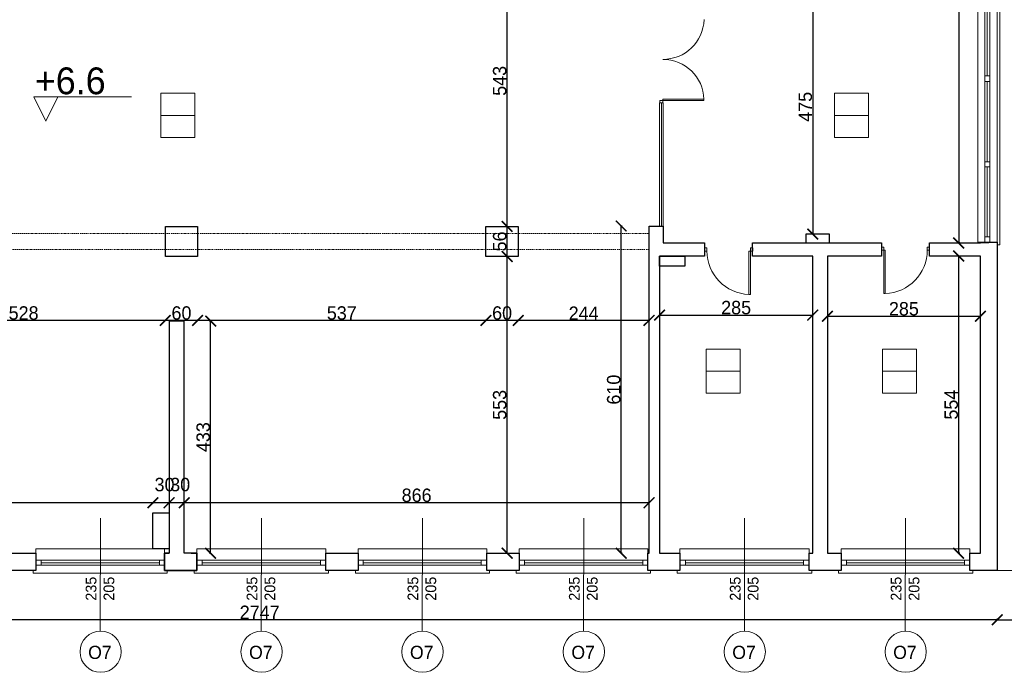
# Model space of a CAD drawing. Header units: centimetres. Extents: x -17621 to 77377, y -18613 to 66.
# Tile 95 of 173: x 25828 to 27662, y -17280 to -16063. Entities that reach past the tile are written whole.
import ezdxf

# ---------------------------------------------------------------- set-up
doc = ezdxf.new("R2010")
doc.units = ezdxf.units.CM
doc.linetypes.add('ACAD_ISO03W100', pattern=[30, 12, -18])
doc.layers.add('0-wymiarowanie rys.CAD', color=5, linetype='Continuous', lineweight=0, true_color=0x0000ff)
for name, color, linetype, lineweight in [('a_drzwi i okna', 2, 'Continuous', 0), ('a_inwentaryzacja', 141, 'Continuous', 0), ('a_podciągi', 2, 'ACAD_ISO03W100', 13), ('a_wymiarowanie', 211, 'Continuous', 0), ('drzwi', 2, 'Continuous', 0), ('pomieszczenia', 191, 'Continuous', 5)]:
    doc.layers.add(name, color=color, linetype=linetype, lineweight=lineweight)
for name, color, linetype in [('PDF3_A220 ŚCIANY WEWNĘTRZNE', 7, 'Continuous'), ('PDF3_A310 STOLARKA ZEWNĘTRZNA', 7, 'Continuous'), ('PDF3_WIDOKOWA', 7, 'Continuous'), ('PDF5_A710 OZNACZENIA KOMUNIKACJI', 7, 'Continuous'), ('PDF5_Text', 7, 'Continuous')]:
    doc.layers.add(name, color=color, linetype=linetype)
doc.styles.add('PDF Century Gothic', font='GOTHIC.TTF')
doc.dimstyles.new('ISO-25', dxfattribs={"dimtxt": 25, "dimasz": 20, "dimexe": 0.6, "dimexo": 0.375, "dimtad": 1, "dimdec": 0, "dimtxsty": 'PDF Century Gothic', "dimblk": 'ARCHTICK', "dimcen": 2.5, "dimadec": 1, "dimazin": 0, "dimtfac": 1, "dimtdec": 0, "dimtmove": 0, "dimatfit": 3, "dimldrblk": 'ARCHTICK', "dimfxl": 2, "dimfxlon": 1, "dimarcsym": 0})

# ---------------------------------------------------------------- blocks, each defined once
blk = doc.blocks.new('_ArchTick')
at = {"color": 0, "linetype": 'ByBlock', "const_width": 0.15}
blk.add_lwpolyline([(-0.5, -0.5), (0.5, 0.5)], dxfattribs=at)
blk = doc.blocks.new('*D743')
at = {"layer": 'a_wymiarowanie', "color": 0, "linetype": 'Continuous', "lineweight": -2, "transparency": 16777216}
for p, q in [((27578.6, -15328.9), (27576, -15328.9)), ((27576.6, -15328.9), (27576.6, -16479.4)), ((27578.6, -16479.4), (27576, -16479.4))]:
    blk.add_line(p, q, dxfattribs=at)
at = {"layer": 'Defpoints', "color": 0, "linetype": 'Continuous', "transparency": 16777216}
for p in [(27617.1, -15328.9), (27576.6, -16479.4), (27617.1, -16479.4)]:
    blk.add_point(p, dxfattribs=at)
at = {"layer": 'a_wymiarowanie', "color": 0, "linetype": 'Continuous', "lineweight": -2, "transparency": 16777216, "xscale": 20, "yscale": 20, "zscale": 20}
for p, rotation in [((27576.6, -15328.9), 90), ((27576.6, -16479.4), 270)]:
    blk.add_blockref('_ArchTick', p, dxfattribs=dict(at, rotation=rotation))
at = {"layer": 'a_wymiarowanie', "color": 0, "linetype": 'Continuous', "lineweight": 0, "transparency": 16777216, "insert": (27562.8, -15904.1), "char_height": 25, "attachment_point": 5, "rotation": 90, "style": 'PDF Century Gothic'}
blk.add_mtext('1150', dxfattribs=at)
blk = doc.blocks.new('*D745')
at = {"layer": 'a_wymiarowanie', "color": 0, "linetype": 'Continuous', "lineweight": -2, "transparency": 16777216}
for p, q in [((26950, -16447.8), (26947.4, -16447.8)), ((26948, -17057.8), (26948, -16447.8)), ((26950, -17057.8), (26947.4, -17057.8))]:
    blk.add_line(p, q, dxfattribs=at)
at = {"layer": 'Defpoints', "color": 0, "linetype": 'Continuous', "transparency": 16777216}
for p in [(26948, -16447.8), (26999.9, -16447.8), (26999.9, -17057.8)]:
    blk.add_point(p, dxfattribs=at)
at = {"layer": 'a_wymiarowanie', "color": 0, "linetype": 'Continuous', "lineweight": -2, "transparency": 16777216, "xscale": 20, "yscale": 20, "zscale": 20}
for p, rotation in [((26948, -16447.8), 90), ((26948, -17057.8), 270)]:
    blk.add_blockref('_ArchTick', p, dxfattribs=dict(at, rotation=rotation))
at = {"layer": 'a_wymiarowanie', "color": 0, "linetype": 'Continuous', "lineweight": 0, "transparency": 16777216, "insert": (26934.2, -16752.8), "char_height": 25, "attachment_point": 5, "rotation": 90, "style": 'PDF Century Gothic'}
blk.add_mtext('610', dxfattribs=at)
blk = doc.blocks.new('*D747')
at = {"layer": 'a_wymiarowanie', "color": 0, "linetype": 'Continuous', "lineweight": -2, "transparency": 16777216}
for p, q in [((26181.4, -16625.1), (26184, -16625.1)), ((26183.4, -17057.8), (26183.4, -16625.1)), ((26181.4, -17057.8), (26184, -17057.8))]:
    blk.add_line(p, q, dxfattribs=at)
at = {"layer": 'Defpoints', "color": 0, "linetype": 'Continuous', "transparency": 16777216}
for p in [(26134.1, -16625.1), (26183.4, -16625.1), (26134.1, -17057.8)]:
    blk.add_point(p, dxfattribs=at)
at = {"layer": 'a_wymiarowanie', "color": 0, "linetype": 'Continuous', "lineweight": -2, "transparency": 16777216, "xscale": 20, "yscale": 20, "zscale": 20}
for p, rotation in [((26183.4, -16625.1), 90), ((26183.4, -17057.8), 270)]:
    blk.add_blockref('_ArchTick', p, dxfattribs=dict(at, rotation=rotation))
at = {"layer": 'a_wymiarowanie', "color": 0, "linetype": 'Continuous', "lineweight": 0, "transparency": 16777216, "insert": (26169.6, -16841.4), "char_height": 25, "attachment_point": 5, "rotation": 90, "style": 'PDF Century Gothic'}
blk.add_mtext('433', dxfattribs=at)
blk = doc.blocks.new('*D749')
at = {"layer": 'a_wymiarowanie', "color": 0, "linetype": 'Continuous', "lineweight": -2, "transparency": 16777216}
for p, q in [((26134.1, -16965.7), (26134.1, -16963.1)), ((26999.9, -16965.7), (26999.9, -16963.1)), ((26999.9, -16963.7), (26134.1, -16963.7))]:
    blk.add_line(p, q, dxfattribs=at)
at = {"layer": 'Defpoints', "color": 0, "linetype": 'Continuous', "transparency": 16777216}
for p in [(26134.1, -16963.7), (26134.1, -17057.8), (26999.9, -17057.8)]:
    blk.add_point(p, dxfattribs=at)
at = {"layer": 'a_wymiarowanie', "color": 0, "linetype": 'Continuous', "lineweight": -2, "transparency": 16777216, "xscale": 20, "yscale": 20, "zscale": 20, "rotation": 180}
blk.add_blockref('_ArchTick', (26134.1, -16963.7), dxfattribs=at)
at = {"layer": 'a_wymiarowanie', "color": 0, "linetype": 'Continuous', "lineweight": -2, "transparency": 16777216, "xscale": 20, "yscale": 20, "zscale": 20}
blk.add_blockref('_ArchTick', (26999.9, -16963.7), dxfattribs=at)
at = {"layer": 'a_wymiarowanie', "color": 0, "linetype": 'Continuous', "lineweight": 0, "transparency": 16777216, "insert": (26567, -16949.9), "char_height": 25, "attachment_point": 5, "style": 'PDF Century Gothic'}
blk.add_mtext('866', dxfattribs=at)
blk = doc.blocks.new('*D750')
at = {"layer": 'a_wymiarowanie', "color": 0, "linetype": 'Continuous', "lineweight": -2, "transparency": 16777216}
for p, q in [((26105.9, -16965.7), (26105.9, -16963.1)), ((26134.1, -16965.7), (26134.1, -16963.1)), ((26134.1, -16963.7), (26105.9, -16963.7))]:
    blk.add_line(p, q, dxfattribs=at)
at = {"layer": 'Defpoints', "color": 0, "linetype": 'Continuous', "transparency": 16777216}
for p in [(26105.9, -16963.7), (26105.9, -17057.8), (26134.1, -17057.8)]:
    blk.add_point(p, dxfattribs=at)
at = {"layer": 'a_wymiarowanie', "color": 0, "linetype": 'Continuous', "lineweight": -2, "transparency": 16777216, "xscale": 20, "yscale": 20, "zscale": 20, "rotation": 180}
blk.add_blockref('_ArchTick', (26105.9, -16963.7), dxfattribs=at)
at = {"layer": 'a_wymiarowanie', "color": 0, "linetype": 'Continuous', "lineweight": -2, "transparency": 16777216, "xscale": 20, "yscale": 20, "zscale": 20}
blk.add_blockref('_ArchTick', (26134.1, -16963.7), dxfattribs=at)
at = {"layer": 'a_wymiarowanie', "color": 0, "linetype": 'Continuous', "lineweight": 0, "transparency": 16777216, "insert": (26126.6, -16929.9), "char_height": 25, "attachment_point": 5, "style": 'PDF Century Gothic'}
blk.add_mtext('30', dxfattribs=at)
blk = doc.blocks.new('*D751')
at = {"layer": 'a_wymiarowanie', "color": 0, "linetype": 'Continuous', "lineweight": -2, "transparency": 16777216}
for p, q in [((26075.9, -16965.7), (26075.9, -16963.1)), ((26105.9, -16965.7), (26105.9, -16963.1)), ((26105.9, -16963.7), (26075.9, -16963.7))]:
    blk.add_line(p, q, dxfattribs=at)
at = {"layer": 'Defpoints', "color": 0, "linetype": 'Continuous', "transparency": 16777216}
for p in [(26075.9, -16963.7), (26075.9, -16982.3), (26105.9, -17057.8)]:
    blk.add_point(p, dxfattribs=at)
at = {"layer": 'a_wymiarowanie', "color": 0, "linetype": 'Continuous', "lineweight": -2, "transparency": 16777216, "xscale": 20, "yscale": 20, "zscale": 20, "rotation": 180}
blk.add_blockref('_ArchTick', (26075.9, -16963.7), dxfattribs=at)
at = {"layer": 'a_wymiarowanie', "color": 0, "linetype": 'Continuous', "lineweight": -2, "transparency": 16777216, "xscale": 20, "yscale": 20, "zscale": 20}
blk.add_blockref('_ArchTick', (26105.9, -16963.7), dxfattribs=at)
at = {"layer": 'a_wymiarowanie', "color": 0, "linetype": 'Continuous', "lineweight": 0, "transparency": 16777216, "insert": (26097.5, -16929.9), "char_height": 25, "attachment_point": 5, "style": 'PDF Century Gothic'}
blk.add_mtext('30', dxfattribs=at)
blk = doc.blocks.new('*D752')
at = {"layer": 'a_wymiarowanie', "color": 0, "linetype": 'Continuous', "lineweight": -2, "transparency": 16777216}
for p, q in [((25234.6, -16965.7), (25234.6, -16963.1)), ((26075.9, -16965.7), (26075.9, -16963.1)), ((26075.9, -16963.7), (25234.6, -16963.7))]:
    blk.add_line(p, q, dxfattribs=at)
at = {"layer": 'Defpoints', "color": 0, "linetype": 'Continuous', "transparency": 16777216}
for p in [(25234.6, -16963.7), (26075.9, -16982.3), (25234.6, -17057.8)]:
    blk.add_point(p, dxfattribs=at)
at = {"layer": 'a_wymiarowanie', "color": 0, "linetype": 'Continuous', "lineweight": -2, "transparency": 16777216, "xscale": 20, "yscale": 20, "zscale": 20, "rotation": 180}
blk.add_blockref('_ArchTick', (25234.6, -16963.7), dxfattribs=at)
at = {"layer": 'a_wymiarowanie', "color": 0, "linetype": 'Continuous', "lineweight": -2, "transparency": 16777216, "xscale": 20, "yscale": 20, "zscale": 20}
blk.add_blockref('_ArchTick', (26075.9, -16963.7), dxfattribs=at)
at = {"layer": 'a_wymiarowanie', "color": 0, "linetype": 'Continuous', "lineweight": 0, "transparency": 16777216, "insert": (25655.3, -16949.9), "char_height": 25, "attachment_point": 5, "style": 'PDF Century Gothic'}
blk.add_mtext('841', dxfattribs=at)
blk = doc.blocks.new('*D754')
at = {"layer": 'a_wymiarowanie', "color": 0, "linetype": 'Continuous', "lineweight": -2, "transparency": 16777216}
for p, q in [((26733.6, -16504.6), (26736.2, -16504.6)), ((26735.6, -17057.8), (26735.6, -16504.6)), ((26733.6, -17057.8), (26736.2, -17057.8))]:
    blk.add_line(p, q, dxfattribs=at)
at = {"layer": 'Defpoints', "color": 0, "linetype": 'Continuous', "transparency": 16777216}
for p in [(26697.7, -16504.6), (26735.6, -16504.6), (26697.7, -17057.8)]:
    blk.add_point(p, dxfattribs=at)
at = {"layer": 'a_wymiarowanie', "color": 0, "linetype": 'Continuous', "lineweight": -2, "transparency": 16777216, "xscale": 20, "yscale": 20, "zscale": 20}
for p, rotation in [((26735.6, -16504.6), 90), ((26735.6, -17057.8), 270)]:
    blk.add_blockref('_ArchTick', p, dxfattribs=dict(at, rotation=rotation))
at = {"layer": 'a_wymiarowanie', "color": 0, "linetype": 'Continuous', "lineweight": 0, "transparency": 16777216, "insert": (26721.8, -16781.2), "char_height": 25, "attachment_point": 5, "rotation": 90, "style": 'PDF Century Gothic'}
blk.add_mtext('553', dxfattribs=at)
blk = doc.blocks.new('*D755')
at = {"layer": 'a_wymiarowanie', "color": 0, "linetype": 'Continuous', "lineweight": -2, "transparency": 16777216}
for p, q in [((26735.6, -16448.6), (26736.2, -16448.6)), ((26735.6, -16504.6), (26735.6, -16448.6)), ((26733.6, -16504.6), (26736.2, -16504.6))]:
    blk.add_line(p, q, dxfattribs=at)
at = {"layer": 'Defpoints', "color": 0, "linetype": 'Continuous', "transparency": 16777216}
for p in [(26735.6, -16448.6), (26735.6, -16448.6), (26697.7, -16504.6)]:
    blk.add_point(p, dxfattribs=at)
at = {"layer": 'a_wymiarowanie', "color": 0, "linetype": 'Continuous', "lineweight": -2, "transparency": 16777216, "xscale": 20, "yscale": 20, "zscale": 20}
for p, rotation in [((26735.6, -16448.6), 90), ((26735.6, -16504.6), 270)]:
    blk.add_blockref('_ArchTick', p, dxfattribs=dict(at, rotation=rotation))
at = {"layer": 'a_wymiarowanie', "color": 0, "linetype": 'Continuous', "lineweight": 0, "transparency": 16777216, "insert": (26721.8, -16476.6), "char_height": 25, "attachment_point": 5, "rotation": 90, "style": 'PDF Century Gothic'}
blk.add_mtext('56', dxfattribs=at)
blk = doc.blocks.new('*D756')
at = {"layer": 'a_wymiarowanie', "color": 0, "linetype": 'Continuous', "lineweight": -2, "transparency": 16777216}
for p, q in [((26735.6, -15905.9), (26736.2, -15905.9)), ((26735.6, -16448.6), (26735.6, -15905.9)), ((26735.6, -16448.6), (26736.2, -16448.6))]:
    blk.add_line(p, q, dxfattribs=at)
at = {"layer": 'Defpoints', "color": 0, "linetype": 'Continuous', "transparency": 16777216}
for p in [(26735.6, -15905.9), (26735.6, -15905.9), (26735.6, -16448.6)]:
    blk.add_point(p, dxfattribs=at)
at = {"layer": 'a_wymiarowanie', "color": 0, "linetype": 'Continuous', "lineweight": -2, "transparency": 16777216, "xscale": 20, "yscale": 20, "zscale": 20}
for p, rotation in [((26735.6, -15905.9), 90), ((26735.6, -16448.6), 270)]:
    blk.add_blockref('_ArchTick', p, dxfattribs=dict(at, rotation=rotation))
at = {"layer": 'a_wymiarowanie', "color": 0, "linetype": 'Continuous', "lineweight": 0, "transparency": 16777216, "insert": (26721.8, -16177.2), "char_height": 25, "attachment_point": 5, "rotation": 90, "style": 'PDF Century Gothic'}
blk.add_mtext('543', dxfattribs=at)
blk = doc.blocks.new('*D786')
at = {"layer": 'a_wymiarowanie', "color": 0, "linetype": 'Continuous', "lineweight": -2, "transparency": 16777216}
for p, q in [((26756.2, -16621.8), (26756.2, -16624.4)), ((26999.9, -16623.8), (26756.2, -16623.8)), ((26999.9, -16621.8), (26999.9, -16624.4))]:
    blk.add_line(p, q, dxfattribs=at)
at = {"layer": 'Defpoints', "color": 0, "linetype": 'Continuous', "transparency": 16777216}
for p in [(26756.2, -16448.6), (26999.9, -16448.6), (26756.2, -16623.8)]:
    blk.add_point(p, dxfattribs=at)
at = {"layer": 'a_wymiarowanie', "color": 0, "linetype": 'Continuous', "lineweight": -2, "transparency": 16777216, "xscale": 20, "yscale": 20, "zscale": 20, "rotation": 180}
blk.add_blockref('_ArchTick', (26756.2, -16623.8), dxfattribs=at)
at = {"layer": 'a_wymiarowanie', "color": 0, "linetype": 'Continuous', "lineweight": -2, "transparency": 16777216, "xscale": 20, "yscale": 20, "zscale": 20}
blk.add_blockref('_ArchTick', (26999.9, -16623.8), dxfattribs=at)
at = {"layer": 'a_wymiarowanie', "color": 0, "linetype": 'Continuous', "lineweight": 0, "transparency": 16777216, "insert": (26878.1, -16610.4), "char_height": 25, "attachment_point": 5, "style": 'PDF Century Gothic'}
blk.add_mtext('244', dxfattribs=at)
blk = doc.blocks.new('*D787')
at = {"layer": 'a_wymiarowanie', "color": 0, "linetype": 'Continuous', "lineweight": -2, "transparency": 16777216}
for p, q in [((26696.2, -16621.8), (26696.2, -16624.4)), ((26756.2, -16623.8), (26696.2, -16623.8)), ((26756.2, -16621.8), (26756.2, -16624.4))]:
    blk.add_line(p, q, dxfattribs=at)
at = {"layer": 'Defpoints', "color": 0, "linetype": 'Continuous', "transparency": 16777216}
for p in [(26756.2, -16448.6), (26696.2, -16504.6), (26696.2, -16623.8)]:
    blk.add_point(p, dxfattribs=at)
at = {"layer": 'a_wymiarowanie', "color": 0, "linetype": 'Continuous', "lineweight": -2, "transparency": 16777216, "xscale": 20, "yscale": 20, "zscale": 20, "rotation": 180}
blk.add_blockref('_ArchTick', (26696.2, -16623.8), dxfattribs=at)
at = {"layer": 'a_wymiarowanie', "color": 0, "linetype": 'Continuous', "lineweight": -2, "transparency": 16777216, "xscale": 20, "yscale": 20, "zscale": 20}
blk.add_blockref('_ArchTick', (26756.2, -16623.8), dxfattribs=at)
at = {"layer": 'a_wymiarowanie', "color": 0, "linetype": 'Continuous', "lineweight": 0, "transparency": 16777216, "insert": (26726.2, -16610.1), "char_height": 25, "attachment_point": 5, "style": 'PDF Century Gothic'}
blk.add_mtext('60', dxfattribs=at)
blk = doc.blocks.new('*D788')
at = {"layer": 'a_wymiarowanie', "color": 0, "linetype": 'Continuous', "lineweight": -2, "transparency": 16777216}
for p, q in [((26159, -16621.8), (26159, -16624.4)), ((26696.2, -16623.8), (26159, -16623.8)), ((26696.2, -16621.8), (26696.2, -16624.4))]:
    blk.add_line(p, q, dxfattribs=at)
at = {"layer": 'Defpoints', "color": 0, "linetype": 'Continuous', "transparency": 16777216}
for p in [(26159, -16504.6), (26696.2, -16504.6), (26159, -16623.8)]:
    blk.add_point(p, dxfattribs=at)
at = {"layer": 'a_wymiarowanie', "color": 0, "linetype": 'Continuous', "lineweight": -2, "transparency": 16777216, "xscale": 20, "yscale": 20, "zscale": 20, "rotation": 180}
blk.add_blockref('_ArchTick', (26159, -16623.8), dxfattribs=at)
at = {"layer": 'a_wymiarowanie', "color": 0, "linetype": 'Continuous', "lineweight": -2, "transparency": 16777216, "xscale": 20, "yscale": 20, "zscale": 20}
blk.add_blockref('_ArchTick', (26696.2, -16623.8), dxfattribs=at)
at = {"layer": 'a_wymiarowanie', "color": 0, "linetype": 'Continuous', "lineweight": 0, "transparency": 16777216, "insert": (26427.6, -16610.1), "char_height": 25, "attachment_point": 5, "style": 'PDF Century Gothic'}
blk.add_mtext('537', dxfattribs=at)
blk = doc.blocks.new('*D789')
at = {"layer": 'a_wymiarowanie', "color": 0, "linetype": 'Continuous', "lineweight": -2, "transparency": 16777216}
for p, q in [((26099, -16621.8), (26099, -16624.4)), ((26159, -16623.8), (26099, -16623.8)), ((26159, -16621.8), (26159, -16624.4))]:
    blk.add_line(p, q, dxfattribs=at)
at = {"layer": 'Defpoints', "color": 0, "linetype": 'Continuous', "transparency": 16777216}
for p in [(26099, -16504.6), (26159, -16504.6), (26099, -16623.8)]:
    blk.add_point(p, dxfattribs=at)
at = {"layer": 'a_wymiarowanie', "color": 0, "linetype": 'Continuous', "lineweight": -2, "transparency": 16777216, "xscale": 20, "yscale": 20, "zscale": 20, "rotation": 180}
blk.add_blockref('_ArchTick', (26099, -16623.8), dxfattribs=at)
at = {"layer": 'a_wymiarowanie', "color": 0, "linetype": 'Continuous', "lineweight": -2, "transparency": 16777216, "xscale": 20, "yscale": 20, "zscale": 20}
blk.add_blockref('_ArchTick', (26159, -16623.8), dxfattribs=at)
at = {"layer": 'a_wymiarowanie', "color": 0, "linetype": 'Continuous', "lineweight": 0, "transparency": 16777216, "insert": (26129, -16610.1), "char_height": 25, "attachment_point": 5, "style": 'PDF Century Gothic'}
blk.add_mtext('60', dxfattribs=at)
blk = doc.blocks.new('*D790')
at = {"layer": 'a_wymiarowanie', "color": 0, "linetype": 'Continuous', "lineweight": -2, "transparency": 16777216}
for p, q in [((25571, -16621.8), (25571, -16624.4)), ((26099, -16623.8), (25571, -16623.8)), ((26099, -16621.8), (26099, -16624.4))]:
    blk.add_line(p, q, dxfattribs=at)
at = {"layer": 'Defpoints', "color": 0, "linetype": 'Continuous', "transparency": 16777216}
for p in [(25571, -16496.7), (26099, -16504.6), (25571, -16623.8)]:
    blk.add_point(p, dxfattribs=at)
at = {"layer": 'a_wymiarowanie', "color": 0, "linetype": 'Continuous', "lineweight": -2, "transparency": 16777216, "xscale": 20, "yscale": 20, "zscale": 20, "rotation": 180}
blk.add_blockref('_ArchTick', (25571, -16623.8), dxfattribs=at)
at = {"layer": 'a_wymiarowanie', "color": 0, "linetype": 'Continuous', "lineweight": -2, "transparency": 16777216, "xscale": 20, "yscale": 20, "zscale": 20}
blk.add_blockref('_ArchTick', (26099, -16623.8), dxfattribs=at)
at = {"layer": 'a_wymiarowanie', "color": 0, "linetype": 'Continuous', "lineweight": 0, "transparency": 16777216, "insert": (25835, -16610.1), "char_height": 25, "attachment_point": 5, "style": 'PDF Century Gothic'}
blk.add_mtext('528', dxfattribs=at)
blk = doc.blocks.new('*D722')
at = {"layer": 'a_wymiarowanie', "color": 0, "linetype": 'Continuous', "lineweight": -2, "transparency": 16777216}
for p, q in [((27019.4, -16611.8), (27019.4, -16614.4)), ((27019.4, -16613.8), (27304.8, -16613.8)), ((27304.8, -16611.8), (27304.8, -16614.4))]:
    blk.add_line(p, q, dxfattribs=at)
at = {"layer": 'Defpoints', "color": 0, "linetype": 'Continuous', "transparency": 16777216}
for p in [(27019.4, -16503.8), (27304.8, -16503.8), (27304.8, -16613.8)]:
    blk.add_point(p, dxfattribs=at)
at = {"layer": 'a_wymiarowanie', "color": 0, "linetype": 'Continuous', "lineweight": -2, "transparency": 16777216, "xscale": 20, "yscale": 20, "zscale": 20, "rotation": 180}
blk.add_blockref('_ArchTick', (27019.4, -16613.8), dxfattribs=at)
at = {"layer": 'a_wymiarowanie', "color": 0, "linetype": 'Continuous', "lineweight": -2, "transparency": 16777216, "xscale": 20, "yscale": 20, "zscale": 20}
blk.add_blockref('_ArchTick', (27304.8, -16613.8), dxfattribs=at)
at = {"layer": 'a_wymiarowanie', "color": 0, "linetype": 'Continuous', "lineweight": 0, "transparency": 16777216, "insert": (27162.1, -16600), "char_height": 25, "attachment_point": 5, "style": 'PDF Century Gothic'}
blk.add_mtext('285', dxfattribs=at)
blk = doc.blocks.new('*D723')
at = {"layer": 'a_wymiarowanie', "color": 0, "linetype": 'Continuous', "lineweight": -2, "transparency": 16777216}
for p, q in [((27332.1, -16613.9), (27332.1, -16616.5)), ((27617.1, -16613.9), (27617.1, -16616.5)), ((27332.1, -16615.9), (27617.1, -16615.9))]:
    blk.add_line(p, q, dxfattribs=at)
at = {"layer": 'Defpoints', "color": 0, "linetype": 'Continuous', "transparency": 16777216}
for p in [(27332.1, -16503.8), (27617.1, -16503.8), (27617.1, -16615.9)]:
    blk.add_point(p, dxfattribs=at)
at = {"layer": 'a_wymiarowanie', "color": 0, "linetype": 'Continuous', "lineweight": -2, "transparency": 16777216, "xscale": 20, "yscale": 20, "zscale": 20, "rotation": 180}
blk.add_blockref('_ArchTick', (27332.1, -16615.9), dxfattribs=at)
at = {"layer": 'a_wymiarowanie', "color": 0, "linetype": 'Continuous', "lineweight": -2, "transparency": 16777216, "xscale": 20, "yscale": 20, "zscale": 20}
blk.add_blockref('_ArchTick', (27617.1, -16615.9), dxfattribs=at)
at = {"layer": 'a_wymiarowanie', "color": 0, "linetype": 'Continuous', "lineweight": 0, "transparency": 16777216, "insert": (27474.6, -16602.2), "char_height": 25, "attachment_point": 5, "style": 'PDF Century Gothic'}
blk.add_mtext('285', dxfattribs=at)
blk = doc.blocks.new('*D724')
at = {"layer": 'a_wymiarowanie', "color": 0, "linetype": 'Continuous', "lineweight": -2, "transparency": 16777216}
for p, q in [((27578.6, -16503.8), (27576, -16503.8)), ((27576.6, -17057.8), (27576.6, -16503.8)), ((27578.6, -17057.8), (27576, -17057.8))]:
    blk.add_line(p, q, dxfattribs=at)
at = {"layer": 'Defpoints', "color": 0, "linetype": 'Continuous', "transparency": 16777216}
for p in [(27576.6, -16503.8), (27617.1, -16503.8), (27617.1, -17057.8)]:
    blk.add_point(p, dxfattribs=at)
at = {"layer": 'a_wymiarowanie', "color": 0, "linetype": 'Continuous', "lineweight": -2, "transparency": 16777216, "xscale": 20, "yscale": 20, "zscale": 20}
for p, rotation in [((27576.6, -16503.8), 90), ((27576.6, -17057.8), 270)]:
    blk.add_blockref('_ArchTick', p, dxfattribs=dict(at, rotation=rotation))
at = {"layer": 'a_wymiarowanie', "color": 0, "linetype": 'Continuous', "lineweight": 0, "transparency": 16777216, "insert": (27562.8, -16780.8), "char_height": 25, "attachment_point": 5, "rotation": 90, "style": 'PDF Century Gothic'}
blk.add_mtext('554', dxfattribs=at)
blk = doc.blocks.new('*D727')
at = {"layer": 'a_wymiarowanie', "color": 0, "lineweight": -2, "transparency": 16777216}
for p, q in [((27306.7, -15988.3), (27304.1, -15988.3)), ((27304.7, -15988.3), (27304.7, -16462.9)), ((27306.7, -16462.9), (27304.1, -16462.9))]:
    blk.add_line(p, q, dxfattribs=at)
at = {"layer": 'Defpoints', "color": 0, "transparency": 16777216}
for p in [(27348.2, -15988.3), (27304.7, -16462.9), (27336.1, -16462.9)]:
    blk.add_point(p, dxfattribs=at)
at = {"layer": 'a_wymiarowanie', "color": 0, "lineweight": -2, "transparency": 16777216, "xscale": 20, "yscale": 20, "zscale": 20}
for p, rotation in [((27304.7, -15988.3), 90), ((27304.7, -16462.9), 270)]:
    blk.add_blockref('_ArchTick', p, dxfattribs=dict(at, rotation=rotation))
at = {"layer": 'a_wymiarowanie', "color": 0, "lineweight": 0, "transparency": 16777216, "insert": (27291, -16225.6), "char_height": 25, "attachment_point": 5, "rotation": 90, "style": 'PDF Century Gothic'}
blk.add_mtext('475', dxfattribs=at)
blk = doc.blocks.new('*D1085')
at = {"layer": '0-wymiarowanie rys.CAD', "color": 0, "linetype": 'Continuous', "lineweight": -2, "transparency": 16777216}
for p, q in [((24901, -17179.7), (24901, -17182.3)), ((27648.5, -17181.7), (24901, -17181.7)), ((27648.5, -17179.7), (27648.5, -17182.3))]:
    blk.add_line(p, q, dxfattribs=at)
at = {"layer": 'Defpoints', "color": 0, "linetype": 'Continuous', "transparency": 16777216}
for p in [(24901, -17090), (27648.5, -17090), (24901, -17181.7)]:
    blk.add_point(p, dxfattribs=at)
at = {"layer": '0-wymiarowanie rys.CAD', "color": 0, "linetype": 'Continuous', "lineweight": -2, "transparency": 16777216, "xscale": 20, "yscale": 20, "zscale": 20, "rotation": 180}
blk.add_blockref('_ArchTick', (24901, -17181.7), dxfattribs=at)
at = {"layer": '0-wymiarowanie rys.CAD', "color": 0, "linetype": 'Continuous', "lineweight": -2, "transparency": 16777216, "xscale": 20, "yscale": 20, "zscale": 20}
blk.add_blockref('_ArchTick', (27648.5, -17181.7), dxfattribs=at)
at = {"layer": '0-wymiarowanie rys.CAD', "color": 0, "linetype": 'Continuous', "transparency": 16777216, "insert": (26274.7, -17167.9), "char_height": 25, "attachment_point": 5, "style": 'PDF Century Gothic'}
blk.add_mtext('2747', dxfattribs=at)
blk = doc.blocks.new('*D1088')
at = {"layer": '0-wymiarowanie rys.CAD', "color": 0, "linetype": 'Continuous', "lineweight": -2, "transparency": 16777216}
for p, q in [((27733.1, -15296.7), (27735.7, -15296.7)), ((27735.1, -15296.7), (27735.1, -17090)), ((27733.1, -17090), (27735.7, -17090))]:
    blk.add_line(p, q, dxfattribs=at)
at = {"layer": 'Defpoints', "color": 0, "linetype": 'Continuous', "transparency": 16777216}
for p in [(27648.5, -15296.7), (27648.5, -17090), (27735.1, -17090)]:
    blk.add_point(p, dxfattribs=at)
at = {"layer": '0-wymiarowanie rys.CAD', "color": 0, "linetype": 'Continuous', "lineweight": -2, "transparency": 16777216, "xscale": 20, "yscale": 20, "zscale": 20}
for p, rotation in [((27735.1, -15296.7), 90), ((27735.1, -17090), 270)]:
    blk.add_blockref('_ArchTick', p, dxfattribs=dict(at, rotation=rotation))
at = {"layer": '0-wymiarowanie rys.CAD', "color": 0, "linetype": 'Continuous', "transparency": 16777216, "insert": (27721.3, -16193.4), "char_height": 25, "attachment_point": 5, "rotation": 90, "style": 'PDF Century Gothic'}
blk.add_mtext('1793', dxfattribs=at)
blk = doc.blocks.new('*D1175')
at = {"layer": '0-wymiarowanie rys.CAD', "color": 0, "linetype": 'Continuous', "lineweight": -2, "transparency": 16777216}
for p, q in [((27648.5, -17179.7), (27648.5, -17182.3)), ((27648.5, -17181.7), (28915.9, -17181.7)), ((28915.9, -17179.7), (28915.9, -17182.3))]:
    blk.add_line(p, q, dxfattribs=at)
at = {"layer": 'Defpoints', "color": 0, "linetype": 'Continuous', "transparency": 16777216}
for p in [(27648.5, -17090), (28915.9, -17090), (28915.9, -17181.7)]:
    blk.add_point(p, dxfattribs=at)
at = {"layer": '0-wymiarowanie rys.CAD', "color": 0, "linetype": 'Continuous', "lineweight": -2, "transparency": 16777216, "xscale": 20, "yscale": 20, "zscale": 20}
for p, rotation in [((27648.5, -17181.7), 180.0007654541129), ((28915.9, -17181.7), 0.0007654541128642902)]:
    blk.add_blockref('_ArchTick', p, dxfattribs=dict(at, rotation=rotation))
at = {"layer": '0-wymiarowanie rys.CAD', "color": 0, "linetype": 'Continuous', "transparency": 16777216, "insert": (28282.2, -17167.9), "char_height": 25, "attachment_point": 5, "rotation": 0.0008, "style": 'PDF Century Gothic'}
blk.add_mtext('1267', dxfattribs=at)

msp = doc.modelspace()

# ---------------------------------------------------------------- linework, layer by layer
at = {"layer": 'a_drzwi i okna', "color": 0, "linetype": 'Continuous'}
for p, q in [((27026.4, -16218.3), (27019.3, -16218.3)), ((27022.9, -16218.3), (27022.9, -16447.8))]:
    msp.add_line(p, q, dxfattribs=at)
at = {"layer": 'a_drzwi i okna'}
for p, q in [((25978.2, -16992.7), (25977.7, -17202.9)), ((26278, -16992.7), (26277.4, -17202.9)), ((26577.7, -16992.7), (26577.1, -17202.9)), ((26878.2, -16992.7), (26877.7, -17202.9)), ((27178, -16992.7), (27177.4, -17202.9)), ((27477.7, -16992.7), (27477.1, -17202.9))]:
    msp.add_line(p, q, dxfattribs=at)
at = {"layer": 'a_drzwi i okna', "color": 0, "linetype": 'Continuous'}
for points in [[(27026.4, -16137.2), (27026.4, -16137.2)], [(27026.4, -16218.3), (27026.4, -16447.8), (27019.3, -16447.8), (27019.3, -16218.3)]]:
    msp.add_lwpolyline(points, dxfattribs=at)
at = {"layer": 'a_drzwi i okna'}
for centre in [(25978.5, -17241.3), (26278.2, -17241.3), (26577.9, -17241.3), (26878.5, -17241.3), (27178.2, -17241.3), (27477.9, -17241.3)]:
    msp.add_circle(centre, 38.4, dxfattribs=at)
at = {"layer": 'a_inwentaryzacja', "linetype": 'Continuous', "lineweight": 25}
for points in [[(26099, -16448.6), (26159, -16448.6), (26159, -16504.6), (26099, -16504.6)], [(26696.2, -16448.6), (26756.2, -16448.6), (26756.2, -16504.6), (26696.2, -16504.6)], [(27019.4, -16503.8), (27066.4, -16503.8), (27066.4, -16522.8), (27019.4, -16522.8)], [(26105.9, -17049.3), (26075.9, -17049.3), (26075.9, -16982.3), (26105.9, -16982.3)]]:
    msp.add_lwpolyline(points, close=True, dxfattribs=at)
at = {"layer": 'a_inwentaryzacja', "lineweight": 25}
for points in [[(26997.4, -17057.8), (26999.9, -17057.8), (26999.9, -16447.8), (27026.4, -16447.8), (27026.4, -16479.2), (27103.2, -16479.2), (27103.2, -16503.8), (27019.4, -16503.8), (27019.4, -17057.8), (27057.5, -17057.8), (27057.5, -17090), (26997.4, -17090)], [(27292.1, -16479.2), (27336.1, -16479.2), (27336.1, -16462.9), (27292.1, -16462.9)], [(27297.9, -17090), (27297.9, -17057.8), (27304.8, -17057.8), (27304.8, -16503.8), (27192.9, -16503.8), (27192.9, -16479.2), (27432.6, -16479.2), (27432.6, -16503.8), (27332.1, -16503.8), (27332.1, -17057.8), (27358, -17057.8), (27358, -17090)], [(27522.3, -16479.2), (27602.7, -16479.2), (27617.1, -16479.4), (27617.1, -16479.4), (27648.5, -16477.8), (27648.5, -17090), (27597.7, -17090), (27597.7, -17057.8), (27617.1, -17057.8), (27617.1, -16503.8), (27522.3, -16503.8)], [(26134.1, -17057.8), (26134.1, -16631.1), (26134.1, -16625.1), (26105.9, -16625.1), (26105.9, -16788.6), (26105.9, -16831.7), (26105.9, -17057.8), (26097.4, -17057.8), (26097.4, -17090), (26157.5, -17090), (26157.5, -17057.8)], [(25857.8, -17090), (25797.7, -17090), (25797.7, -17057.8), (25857.8, -17057.8)], [(26397.9, -17090), (26397.9, -17057.8), (26458, -17057.8), (26458, -17090)], [(26697.7, -17090), (26697.7, -17057.8), (26757.8, -17057.8), (26757.8, -17090)]]:
    msp.add_lwpolyline(points, close=True, dxfattribs=at)
at = {"layer": 'a_podciągi', "ltscale": 0.05}
msp.add_lwpolyline([(26999.9, -16461.6), (25571, -16461.6), (25571, -16491.6), (26999.9, -16491.6)], close=True, dxfattribs=at)
at = {"layer": 'drzwi'}
for points in [[(27025.4, -16214), (27025.4, -16218.3), (27020, -16218.3), (27020, -16214), (27025.4, -16214), (27025.4, -16211.5), (27102.2, -16211.5), (27102.2, -16214), (27025.4, -16214)], [(27188.7, -16494.4), (27193.2, -16494.4), (27193.2, -16488.7), (27188.7, -16488.7), (27188.7, -16494.4), (27186, -16494.4), (27186, -16575.3), (27188.7, -16575.3), (27188.7, -16494.4)], [(27437.1, -16492.7), (27432.6, -16492.7), (27432.6, -16487), (27437.1, -16487), (27437.1, -16492.7), (27439.8, -16492.7), (27439.8, -16573.6), (27437.1, -16573.7), (27437.1, -16492.7)]]:
    msp.add_lwpolyline(points, dxfattribs=at)
for points in [[(27107.7, -16494.4), (27103.2, -16494.4), (27103.2, -16488.7), (27107.7, -16488.7)], [(27518, -16492.7), (27522.5, -16492.7), (27522.5, -16487), (27518, -16487)]]:
    msp.add_lwpolyline(points, close=True, dxfattribs=at)
for centre, radius, start, end in [((27025.7, -16060.5), 76.7, 269.7824, 358.0517), ((27025.6, -16213.9), 76.7, 1.8363, 90.1055), ((27188.6, -16494.5), 80.9, 179.8945, 268.1637), ((27437.2, -16492.8), 80.9, 271.8363, 0.1055)]:
    msp.add_arc(centre, radius, start, end, dxfattribs=at)
at = {"layer": 'PDF3_A220 ŚCIANY WEWNĘTRZNE', "lineweight": 25}
msp.add_lwpolyline([(26147.3, -17057.8), (26157.5, -17057.8), (26157.5, -17090), (26097.4, -17090), (26097.4, -17057.8), (26106.3, -17057.8)], dxfattribs=at)
at = {"layer": 'PDF3_A310 STOLARKA ZEWNĘTRZNA', "lineweight": 5}
for points in [[(27612, -16477.8), (27648.5, -16477.8), (27648.5, -16482.9), (27653.5, -16482.9), (27653.5, -16027.4), (27653.5, -16023.2), (27648.5, -16023.2), (27648.5, -16027.4), (27612, -16027.4)], [(27634.9, -16178.1), (27634.9, -16168), (27634.9, -16037.6), (27634.9, -16027.4), (27625.6, -16027.4), (27625.6, -16037.6), (27625.6, -16168), (27625.6, -16178.1)], [(27634.9, -16477.8), (27634.9, -16467.7), (27634.9, -16337.3), (27634.9, -16328), (27625.6, -16328), (27625.6, -16337.3), (27625.6, -16467.7), (27625.6, -16477.8)], [(25857.8, -17049.3), (25857.8, -17090), (25852.7, -17090), (25852.7, -17095.1), (26097.4, -17095.1), (26102.4, -17095.1), (26102.4, -17090), (26097.4, -17090), (26097.4, -17049.3)], [(26157.5, -17049.3), (26157.5, -17090), (26152.4, -17090), (26152.4, -17095.1), (26397.9, -17095.1), (26403, -17095.1), (26403, -17090), (26397.9, -17090), (26397.9, -17049.3)], [(26458, -17049.3), (26458, -17090), (26453, -17090), (26453, -17095.1), (26697.7, -17095.1), (26702.7, -17095.1), (26702.7, -17090), (26697.7, -17090), (26697.7, -17049.3)], [(26757.8, -17049.3), (26757.8, -17090), (26752.7, -17090), (26752.7, -17095.1), (26997.4, -17095.1), (27002.4, -17095.1), (27002.4, -17090), (26997.4, -17090), (26997.4, -17049.3)], [(27057.5, -17049.3), (27057.5, -17090), (27052.4, -17090), (27052.4, -17095.1), (27297.9, -17095.1), (27303, -17095.1), (27303, -17090), (27297.9, -17090), (27297.9, -17049.3)], [(27358, -17049.3), (27358, -17090), (27353, -17090), (27353, -17095.1), (27597.7, -17095.1), (27602.7, -17095.1), (27602.7, -17090), (27597.7, -17090), (27597.7, -17049.3)], [(25857.8, -17070.5), (25867.9, -17070.5), (26088.1, -17070.5), (26097.4, -17070.5), (26097.4, -17079.8), (26088.1, -17079.8), (25867.9, -17079.8), (25857.8, -17079.8)], [(26157.5, -17070.5), (26167.6, -17070.5), (26387.8, -17070.5), (26397.9, -17070.5), (26397.9, -17079.8), (26387.8, -17079.8), (26167.6, -17079.8), (26157.5, -17079.8)], [(26458, -17070.5), (26467.4, -17070.5), (26687.5, -17070.5), (26697.7, -17070.5), (26697.7, -17079.8), (26687.5, -17079.8), (26467.4, -17079.8), (26458, -17079.8)], [(26757.8, -17070.5), (26767.9, -17070.5), (26988.1, -17070.5), (26997.4, -17070.5), (26997.4, -17079.8), (26988.1, -17079.8), (26767.9, -17079.8), (26757.8, -17079.8)], [(27057.5, -17070.5), (27067.6, -17070.5), (27287.8, -17070.5), (27297.9, -17070.5), (27297.9, -17079.8), (27287.8, -17079.8), (27067.6, -17079.8), (27057.5, -17079.8)], [(27358, -17070.5), (27367.4, -17070.5), (27587.5, -17070.5), (27597.7, -17070.5), (27597.7, -17079.8), (27587.5, -17079.8), (27367.4, -17079.8), (27358, -17079.8)]]:
    msp.add_lwpolyline(points, close=True, dxfattribs=at)
for points in [[(27629.8, -16168), (27629.8, -16037.6)], [(27625.6, -16168), (27634.9, -16168), (27634.9, -16178.1), (27634.9, -16328), (27634.9, -16337.3), (27625.6, -16337.3), (27625.6, -16328), (27625.6, -16178.1), (27625.6, -16168), (27634.9, -16168)], [(27625.6, -16178.1), (27634.9, -16178.1)], [(27629.8, -16328), (27629.8, -16178.1)], [(27625.6, -16328), (27634.9, -16328)], [(27625.6, -16337.3), (27634.9, -16337.3)], [(27629.8, -16467.7), (27629.8, -16337.3)], [(27625.6, -16467.7), (27634.9, -16467.7)], [(25867.9, -17079.8), (25867.9, -17070.5)], [(26088.1, -17079.8), (26088.1, -17070.5)], [(26167.6, -17079.8), (26167.6, -17070.5)], [(26387.8, -17079.8), (26387.8, -17070.5)], [(26467.4, -17079.8), (26467.4, -17070.5)], [(26687.5, -17079.8), (26687.5, -17070.5)], [(26767.9, -17079.8), (26767.9, -17070.5)], [(26988.1, -17079.8), (26988.1, -17070.5)], [(27067.6, -17079.8), (27067.6, -17070.5)], [(27287.8, -17079.8), (27287.8, -17070.5)], [(27367.4, -17079.8), (27367.4, -17070.5)], [(27587.5, -17079.8), (27587.5, -17070.5)], [(25867.9, -17075.6), (26088.1, -17075.6)], [(26167.6, -17075.6), (26387.8, -17075.6)], [(26467.4, -17075.6), (26687.5, -17075.6)], [(26767.9, -17075.6), (26988.1, -17075.6)], [(27067.6, -17075.6), (27287.8, -17075.6)], [(27367.4, -17075.6), (27587.5, -17075.6)]]:
    msp.add_lwpolyline(points, dxfattribs=at)
at = {"layer": 'PDF3_WIDOKOWA', "lineweight": 5}
msp.add_lwpolyline([(28915.9, -15866.5), (27648.5, -15866.5), (27648.5, -17090), (28915.9, -17090)], close=True, dxfattribs=at)
at = {"layer": 'PDF5_A710 OZNACZENIA KOMUNIKACJI', "lineweight": 5}
msp.add_lwpolyline([(25854.1, -16207.2), (25898.9, -16207.2), (25854.1, -16207.2), (25876.1, -16252.1), (25898.9, -16207.2), (25854.1, -16207.2), (25876.1, -16252.1), (25898.9, -16207.2), (26036.1, -16207.2)], dxfattribs=at)
at = {"layer": 'pomieszczenia'}
for p, q in [((26090.8, -16241.6), (26153.9, -16241.6)), ((27345.4, -16241.6), (27408.5, -16241.6)), ((27106.4, -16718.3), (27169.5, -16718.3)), ((27434.9, -16718.3), (27498, -16718.3))]:
    msp.add_line(p, q, dxfattribs=at)
for points in [[(26090.8, -16200.4), (26153.9, -16200.4), (26153.9, -16282.8), (26090.8, -16282.8)], [(27345.4, -16200.4), (27408.5, -16200.4), (27408.5, -16282.8), (27345.4, -16282.8)], [(27106.4, -16677.1), (27169.5, -16677.1), (27169.5, -16759.5), (27106.4, -16759.5)], [(27434.9, -16677.1), (27498, -16677.1), (27498, -16759.5), (27434.9, -16759.5)]]:
    msp.add_lwpolyline(points, close=True, dxfattribs=at)

# ---------------------------------------------------------------- texts
at = {"layer": 'a_drzwi i okna', "char_height": 20, "attachment_point": 1, "rotation": 90, "style": 'PDF Century Gothic'}
for insert in [(25950.6, -17146.2), (26250.4, -17146.2), (26550.1, -17146.2), (26850.7, -17146.2), (27150.4, -17146.2), (27450.1, -17146.2)]:
    msp.add_mtext_dynamic_manual_height_columns('235\\P205', width=179.816, gutter_width=12.5, heights=[162.8], dxfattribs=dict(at, insert=insert))
at = {"layer": 'a_drzwi i okna', "char_height": 24.55, "attachment_point": 7, "style": 'PDF Century Gothic'}
for insert in [(25955.2, -17255.2), (26254.9, -17255.2), (26554.6, -17255.2), (26855.2, -17255.2), (27154.9, -17255.2), (27454.6, -17255.2)]:
    msp.add_mtext_dynamic_manual_height_columns('O7', width=220.698, gutter_width=15.3, heights=[199.8], dxfattribs=dict(at, insert=insert))
at = {"layer": 'PDF5_Text', "insert": (25855.8, -16177.5), "char_height": 50, "attachment_point": 4, "style": 'PDF Century Gothic'}
msp.add_mtext('+6.6', dxfattribs=at)

# ---------------------------------------------------------------- dimensions: what is measured, and where the dimension line sits
at = {"layer": '0-wymiarowanie rys.CAD', "linetype": 'Continuous'}
dim = msp.add_linear_dim(base=(27735.1, -17090), p1=(27648.5, -15296.7), p2=(27648.5, -17090), angle=90, dimstyle='ISO-25', dxfattribs=at)
dim.commit()
dim.dimension.update_dxf_attribs({"geometry": '*D1088', "text_midpoint": (27721.3, -16193.4)})
dim = msp.add_linear_dim(base=(24901.0358, -17181.6504), p1=(27648.4525, -17089.9708), p2=(24901.0358, -17089.9708), dimstyle='ISO-25', dxfattribs=at)
dim.commit()
dim.dimension.update_dxf_attribs({"geometry": '*D1085', "text_midpoint": (26274.7442, -17167.8966)})
dim = msp.add_aligned_dim(p1=(27648.5, -17090), p2=(28915.9, -17090), distance=-91.7, dimstyle='ISO-25', dxfattribs=at)
dim.commit()
dim.dimension.update_dxf_attribs({"geometry": '*D1175', "text_midpoint": (28282.2, -17167.9)})
at = {"layer": 'a_wymiarowanie', "linetype": 'Continuous', "lineweight": 0}
for base, p1, p2, picture, middle in [((27576.5625, -16479.3579), (27617.1261, -15328.9148), (27617.1261, -16479.3579), '*D743', (27562.8087, -15904.1363)), ((26948, -16447.8), (26999.9, -17057.8), (26999.9, -16447.8), '*D745', (26934.2, -16752.8)), ((26735.6, -16504.6), (26697.7, -17057.8), (26697.7, -16504.6), '*D754', (26721.8, -16781.2)), ((27576.6, -16503.8), (27617.1, -17057.8), (27617.1, -16503.8), '*D724', (27562.8, -16780.8)), ((26183.4, -16625.1), (26134.1, -17057.8), (26134.1, -16625.1), '*D747', (26169.6, -16841.4))]:
    dim = msp.add_linear_dim(base=base, p1=p1, p2=p2, angle=90, dimstyle='ISO-25', dxfattribs=at)
    dim.commit()
    dim.dimension.update_dxf_attribs({"geometry": picture, "text_midpoint": middle})
for base, p1, p2, picture, middle in [((26735.6, -15905.9), (26735.6, -16448.6), (26735.6, -15905.9), '*D756', (26721.8, -16177.2)), ((26735.6, -16448.6), (26697.7, -16504.6), (26735.6, -16448.6), '*D755', (26721.8, -16476.6))]:
    dim = msp.add_linear_dim(base=base, p1=p1, p2=p2, angle=90, dimstyle='ISO-25', override={"dimtmove": 1}, dxfattribs=at)
    dim.commit()
    dim.dimension.update_dxf_attribs({"geometry": picture, "text_midpoint": middle})
at = {"layer": 'a_wymiarowanie', "lineweight": 0}
dim = msp.add_linear_dim(base=(27304.7, -16462.9), p1=(27348.2, -15988.3), p2=(27336.1, -16462.9), angle=90, dimstyle='ISO-25', dxfattribs=at)
dim.commit()
dim.dimension.update_dxf_attribs({"geometry": '*D727', "text_midpoint": (27291, -16225.6)})
at = {"layer": 'a_wymiarowanie', "linetype": 'Continuous', "lineweight": 0}
for base, p1, p2, picture, middle in [((26696.2, -16623.8), (26756.2, -16448.6), (26696.2, -16504.6), '*D787', (26726.2, -16610.1)), ((25571, -16623.8), (26099, -16504.6), (25571, -16496.7), '*D790', (25835, -16610.1)), ((26099, -16623.8), (26159, -16504.6), (26099, -16504.6), '*D789', (26129, -16610.1)), ((26159, -16623.8), (26696.2, -16504.6), (26159, -16504.6), '*D788', (26427.6, -16610.1)), ((26075.9, -16963.7), (26105.9, -17057.8), (26075.9, -16982.3), '*D751', (26097.5, -16929.9)), ((25234.6, -16963.7), (26075.9, -16982.3), (25234.6, -17057.8), '*D752', (25655.3, -16949.9))]:
    dim = msp.add_linear_dim(base=base, p1=p1, p2=p2, dimstyle='ISO-25', override={"dimtmove": 1}, dxfattribs=at)
    dim.commit()
    dim.dimension.update_dxf_attribs({"geometry": picture, "text_midpoint": middle})
for base, p1, p2, picture, middle in [((26756.2, -16623.8), (26999.9, -16448.6), (26756.2, -16448.6), '*D786', (26878.1, -16610.4)), ((27304.8, -16613.8), (27019.4, -16503.8), (27304.8, -16503.8), '*D722', (27162.1, -16600)), ((27617.1, -16615.9), (27332.1, -16503.8), (27617.1, -16503.8), '*D723', (27474.6, -16602.2)), ((26134.1, -16963.7), (26999.9, -17057.8), (26134.1, -17057.8), '*D749', (26567, -16949.9))]:
    dim = msp.add_linear_dim(base=base, p1=p1, p2=p2, dimstyle='ISO-25', dxfattribs=at)
    dim.commit()
    dim.dimension.update_dxf_attribs({"geometry": picture, "text_midpoint": middle})
dim = msp.add_linear_dim(base=(26105.9, -16963.7), p1=(26134.1, -17057.8), p2=(26105.9, -17057.8), text='30', dimstyle='ISO-25', override={"dimtmove": 1}, dxfattribs=at)
dim.commit()
dim.dimension.update_dxf_attribs({"geometry": '*D750', "text_midpoint": (26126.6, -16929.9)})

doc.saveas('drawing.dxf')
